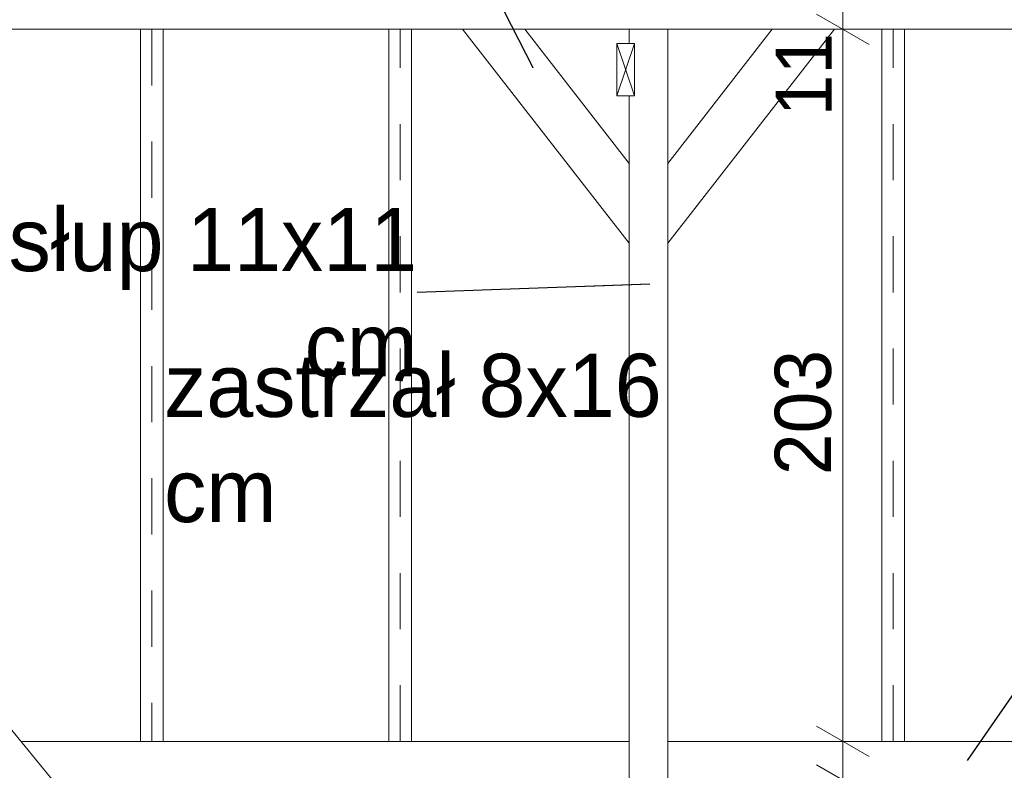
# Model space of a CAD drawing. Extents: x -547885 to -186295, y -25370 to 156194.
# Tile 133 of 256: x -465982 to -463176, y -3722 to -1582. Entities that reach past the tile are written whole.
import ezdxf

# ---------------------------------------------------------------- set-up
doc = ezdxf.new("R2010")
doc.units = 0
doc.header["$MEASUREMENT"] = 0
doc.linetypes.add('Przerywana', pattern=[320, 160, -160])
doc.layers.add('INWENT KONST. DREWNIANA_Nr_Pióra__2', color=7, linetype='Continuous', lineweight=13, true_color=0x7f7f7f)
for name, color, linetype, lineweight in [('INWENT KONST. DREWNIANA_Nr_Pióra__21', 7, 'Continuous', 9), ('INWENT KONST. DREWNIANA_Nr_Pióra__46', 5, 'Continuous', 13), ('INWENT OPISY_Nr_Pióra__21', 7, 'Continuous', 9), ('INWENT WYMIARY_Nr_Pióra__21', 7, 'Continuous', 9)]:
    doc.layers.add(name, color=color, linetype=linetype, lineweight=lineweight)
doc.layers.add('INWENT WYMIARY', color=7, linetype='Continuous')
doc.styles.add('GENERATED_STYLE_2', font='txt')
doc.styles.add('GENERATED_STYLE_5', font='txt')
doc.dimstyles.new('GENERATED_STYLE__14', dxfattribs={"dimtxt": 0.18, "dimasz": 182.4, "dimexe": 0.18, "dimexo": 0.0625, "dimgap": 0.09, "dimtad": 0, "dimtih": 1, "dimtoh": 1, "dimdec": 4, "dimzin": 0, "dimdsep": 46, "dimcen": 0.09, "dimadec": 0, "dimazin": 0, "dimtfac": 1, "dimtdec": 4, "dimtmove": 0, "dimatfit": 3, "dimldrblk": 'ARROWHEAD_5', "dimfxl": 0, "dimtolj": 1, "dimtzin": 0, "dimarcsym": 0})
doc.dimstyles.new('GENERATED_STYLE__6', dxfattribs={"dimtxt": 160.000002, "dimasz": 114, "dimexe": 0.18, "dimexo": 0, "dimgap": 0.09, "dimtad": 1, "dimdec": 0, "dimlfac": 0.1, "dimzin": 0, "dimdsep": 46, "dimtxsty": 'GENERATED_STYLE_2', "dimblk": 'ARROWHEAD_2', "dimblk1": 'ARROWHEAD_2', "dimblk2": 'ARROWHEAD_2', "dimcen": 0.09, "dimclrd": 7, "dimclre": 7, "dimclrt": 7, "dimazin": 0, "dimtfac": 1, "dimtdec": 4, "dimtmove": 2, "dimatfit": 3, "dimfxl": 0, "dimtolj": 1, "dimtzin": 0, "dimarcsym": 0})
doc.dimstyles.new('GENERATED_STYLE__7', dxfattribs={"dimtxt": 160.000002, "dimasz": 114, "dimexe": 0.18, "dimexo": 0, "dimgap": 0.09, "dimtad": 1, "dimdec": 0, "dimlfac": 0.1, "dimzin": 0, "dimdsep": 46, "dimtxsty": 'GENERATED_STYLE_2', "dimblk": 'ARROWHEAD_2', "dimblk1": 'ARROWHEAD_2', "dimblk2": 'ARROWHEAD_2', "dimcen": 0.09, "dimclrd": 7, "dimclre": 7, "dimclrt": 7, "dimazin": 0, "dimtfac": 1, "dimtdec": 4, "dimtmove": 0, "dimatfit": 3, "dimfxl": 0, "dimtolj": 1, "dimtzin": 0, "dimarcsym": 0})

# ---------------------------------------------------------------- blocks, each defined once
blk = doc.blocks.new('*D421')
at = {"layer": 'INWENT WYMIARY_Nr_Pióra__21', "linetype": 'Continuous'}
for p, q in [((-463711, -5756.3), (-463561, -5842.9)), ((-463523.5, -5799.6), (-463748.5, -5799.6)), ((-463636, -5939.6), (-463636, -5799.6)), ((-463711, -5896.3), (-463561, -5982.9)), ((-463523.5, -5939.6), (-463748.5, -5939.6)), ((-463636, -6013), (-463636, -5939.6))]:
    blk.add_line(p, q, dxfattribs=at)
at = {"layer": 'INWENT WYMIARY_Nr_Pióra__21', "char_height": 160, "attachment_point": 7, "rotation": 90, "style": 'GENERATED_STYLE_2'}
for s, insert in [('{208}', (-463668, -611)), ('{11}', (-463668, -1857.8)), ('{203}', (-463668, -2880.6)), ('{11}', (-463668, -3997.8)), ('{205}', (-463668, -4928.2)), ('{14}', (-463668, -5728))]:
    blk.add_mtext(s, dxfattribs=dict(at, insert=insert))
blk = doc.blocks.new('ARROWHEAD_2')
at = {"color": 0, "linetype": 'Continuous', "lineweight": 0}
for p, q in [((-0.378, -0.655), (0.378, 0.655)), ((0, 0), (-1, 0))]:
    blk.add_line(p, q, dxfattribs=at)
blk = doc.blocks.new('*D422')
at = {"layer": 'INWENT WYMIARY_Nr_Pióra__21', "linetype": 'Continuous'}
for p, q in [((-463711, -3706.3), (-463561, -3792.9)), ((-463523.5, -3749.6), (-463748.5, -3749.6)), ((-463636, -5799.6), (-463636, -3749.6)), ((-463711, -5756.3), (-463561, -5842.9)), ((-463523.5, -5799.6), (-463748.5, -5799.6))]:
    blk.add_line(p, q, dxfattribs=at)
at = {"layer": 'INWENT WYMIARY_Nr_Pióra__21', "char_height": 160, "attachment_point": 7, "rotation": 90, "style": 'GENERATED_STYLE_2'}
for s, insert in [('{208}', (-463668, -611)), ('{11}', (-463668, -1857.8)), ('{203}', (-463668, -2880.6)), ('{11}', (-463668, -3997.8)), ('{205}', (-463668, -4928.2)), ('{14}', (-463668, -5728))]:
    blk.add_mtext(s, dxfattribs=dict(at, insert=insert))
blk = doc.blocks.new('*D423')
at = {"layer": 'INWENT WYMIARY_Nr_Pióra__21', "linetype": 'Continuous'}
for p, q in [((-463711, -3596.3), (-463561, -3682.9)), ((-463523.5, -3639.6), (-463748.5, -3639.6)), ((-463636, -3749.6), (-463636, -3639.6)), ((-463711, -3706.3), (-463561, -3792.9)), ((-463523.5, -3749.6), (-463748.5, -3749.6))]:
    blk.add_line(p, q, dxfattribs=at)
at = {"layer": 'INWENT WYMIARY_Nr_Pióra__21', "char_height": 160, "attachment_point": 7, "rotation": 90, "style": 'GENERATED_STYLE_2'}
for s, insert in [('{208}', (-463668, -611)), ('{11}', (-463668, -1857.8)), ('{203}', (-463668, -2880.6)), ('{11}', (-463668, -3997.8)), ('{205}', (-463668, -4928.2)), ('{14}', (-463668, -5728))]:
    blk.add_mtext(s, dxfattribs=dict(at, insert=insert))
blk = doc.blocks.new('*D424')
at = {"layer": 'INWENT WYMIARY_Nr_Pióra__21', "linetype": 'Continuous'}
for p, q in [((-463711, -1566.3), (-463561, -1652.9)), ((-463523.5, -1609.6), (-463748.5, -1609.6)), ((-463636, -3639.6), (-463636, -1609.6)), ((-463711, -3596.3), (-463561, -3682.9)), ((-463523.5, -3639.6), (-463748.5, -3639.6))]:
    blk.add_line(p, q, dxfattribs=at)
at = {"layer": 'INWENT WYMIARY_Nr_Pióra__21', "char_height": 160, "attachment_point": 7, "rotation": 90, "style": 'GENERATED_STYLE_2'}
for s, insert in [('{208}', (-463668, -611)), ('{11}', (-463668, -1857.8)), ('{203}', (-463668, -2880.6)), ('{11}', (-463668, -3997.8)), ('{205}', (-463668, -4928.2)), ('{14}', (-463668, -5728))]:
    blk.add_mtext(s, dxfattribs=dict(at, insert=insert))
blk = doc.blocks.new('*D425')
at = {"layer": 'INWENT WYMIARY_Nr_Pióra__21', "linetype": 'Continuous'}
for p, q in [((-463711, -1456.3), (-463561, -1542.9)), ((-463523.5, -1499.6), (-463748.5, -1499.6)), ((-463636, -1609.6), (-463636, -1499.6)), ((-463711, -1566.3), (-463561, -1652.9)), ((-463523.5, -1609.6), (-463748.5, -1609.6))]:
    blk.add_line(p, q, dxfattribs=at)
at = {"layer": 'INWENT WYMIARY_Nr_Pióra__21', "char_height": 160, "attachment_point": 7, "rotation": 90, "style": 'GENERATED_STYLE_2'}
for s, insert in [('{208}', (-463668, -611)), ('{11}', (-463668, -1857.8)), ('{203}', (-463668, -2880.6)), ('{11}', (-463668, -3997.8)), ('{205}', (-463668, -4928.2)), ('{14}', (-463668, -5728))]:
    blk.add_mtext(s, dxfattribs=dict(at, insert=insert))
blk = doc.blocks.new('*D426')
at = {"layer": 'INWENT WYMIARY_Nr_Pióra__21', "linetype": 'Continuous'}
for p, q in [((-463636, 584.8), (-463636, 658.1)), ((-463561, 541.5), (-463711, 628.1)), ((-463523.5, 584.8), (-463748.5, 584.8)), ((-463636, -1499.6), (-463636, 584.8)), ((-463711, -1456.3), (-463561, -1542.9)), ((-463523.5, -1499.6), (-463748.5, -1499.6))]:
    blk.add_line(p, q, dxfattribs=at)
at = {"layer": 'INWENT WYMIARY_Nr_Pióra__21', "char_height": 160, "attachment_point": 7, "rotation": 90, "style": 'GENERATED_STYLE_2'}
for s, insert in [('{208}', (-463668, -611)), ('{11}', (-463668, -1857.8)), ('{203}', (-463668, -2880.6)), ('{11}', (-463668, -3997.8)), ('{205}', (-463668, -4928.2)), ('{14}', (-463668, -5728))]:
    blk.add_mtext(s, dxfattribs=dict(at, insert=insert))
blk = doc.blocks.new('ARROWHEAD_5')
at = {"color": 0, "linetype": 'Continuous', "lineweight": 0}
blk.add_line((0, 0), (-1, 0), dxfattribs=at)
blk.add_solid([(-1, 0.2679), (0, 0), (-1, -0.2679), (-1, 0.2679)], dxfattribs=at)

msp = doc.modelspace()

# ---------------------------------------------------------------- linework, layer by layer
at = {"layer": 'INWENT KONST. DREWNIANA_Nr_Pióra__2', "linetype": 'Continuous'}
for p, q in [((-465637.8, -3639.6), (-465637.8, -1609.6)), ((-465572.8, -1609.6), (-465572.8, -3639.6))]:
    msp.add_line(p, q, dxfattribs=at)
at = {"layer": 'INWENT KONST. DREWNIANA_Nr_Pióra__21', "linetype": 'Continuous'}
for p, q in [((-455675.3, -1609.6), (-467175.1, -1609.6)), ((-464245.3, -2219.6), (-464720.3, -1609.6)), ((-464245.3, -1991.7), (-464542.8, -1609.6)), ((-464245.3, -1649.6), (-464245.3, -1609.6)), ((-464135.3, -1609.6), (-464135.3, -3789.6)), ((-464135.3, -2219.6), (-463660.3, -1609.6)), ((-464135.3, -1991.7), (-463837.7, -1609.6)), ((-464280.3, -1649.6), (-464230.3, -1649.6)), ((-464280.3, -1799.6), (-464280.3, -1649.6)), ((-464280.3, -1649.6), (-464230.3, -1799.6)), ((-464280.3, -1799.6), (-464230.3, -1649.6)), ((-464230.3, -1649.6), (-464230.3, -1799.6)), ((-464230.3, -1799.6), (-464280.3, -1799.6)), ((-464245.3, -3789.6), (-464245.3, -1799.6)), ((-466965.3, -2437.5), (-464245.3, -5750.2)), ((-464245.3, -3639.6), (-465978.2, -3639.6)), ((-461455.3, -3639.6), (-464135.3, -3639.6))]:
    msp.add_line(p, q, dxfattribs=at)
at = {"layer": 'INWENT KONST. DREWNIANA_Nr_Pióra__21', "linetype": 'Przerywana'}
msp.add_line((-465605.3, -1609.6), (-465605.3, -3639.6), dxfattribs=at)
at = {"layer": 'INWENT KONST. DREWNIANA_Nr_Pióra__46', "linetype": 'Continuous'}
for p, q in [((-464930.3, -1609.6), (-464930.3, -3639.6)), ((-464865.3, -3639.6), (-464865.3, -1609.6)), ((-463525.3, -1609.6), (-463525.3, -3639.6)), ((-463460.3, -3639.6), (-463460.3, -1609.6))]:
    msp.add_line(p, q, dxfattribs=at)
at = {"layer": 'INWENT KONST. DREWNIANA_Nr_Pióra__46', "linetype": 'Przerywana'}
for p, q in [((-464897.8, -3639.6), (-464897.8, -1609.6)), ((-463492.8, -3639.6), (-463492.8, -1609.6))]:
    msp.add_line(p, q, dxfattribs=at)

# ---------------------------------------------------------------- texts
at = {"layer": 'INWENT OPISY_Nr_Pióra__21', "linetype": 'Continuous', "char_height": 180, "style": 'GENERATED_STYLE_5'}
for s, insert, width, attachment_point in [('{słup 11x11 cm}', (-464849.3, -2360.2), 1340.05, 6), ('{zastrzał 8x16 cm}', (-465570.6, -2775.8), 1561.98, 4)]:
    msp.add_mtext(s, dxfattribs=dict(at, insert=insert, width=width, attachment_point=attachment_point))

# ---------------------------------------------------------------- dimensions: what is measured, and where the dimension line sits
at = {"layer": 'INWENT WYMIARY', "linetype": 'Continuous'}
for p1, p2, dimstyle, picture, middle in [((-463433, -1499.6), (-464157.8, 584.8), 'GENERATED_STYLE__7', '*D426', (-463748, -428.9)), ((-464135.3, -5939.6), (-464135.3, -5799.6), 'GENERATED_STYLE__6', '*D421', (-463748, -5606.6)), ((-464135.3, -5799.6), (-463515.1, -3749.6), 'GENERATED_STYLE__7', '*D422', (-463748, -4746.1)), ((-463515.1, -3749.6), (-463515.1, -3639.6), 'GENERATED_STYLE__7', '*D423', (-463748, -3884.4)), ((-463515.1, -3639.6), (-463433, -1609.6), 'GENERATED_STYLE__7', '*D424', (-463748, -2698.5)), ((-463433, -1609.6), (-463433, -1499.6), 'GENERATED_STYLE__7', '*D425', (-463748, -1744.4))]:
    dim = msp.add_linear_dim(base=(-463636, -5939.6), p1=p1, p2=p2, angle=90, dimstyle=dimstyle, dxfattribs=at)
    dim.commit()
    dim.dimension.update_dxf_attribs({"geometry": picture, "text_midpoint": middle})

# ---------------------------------------------------------------- leaders
at = {"layer": 'INWENT OPISY_Nr_Pióra__21', "linetype": 'Continuous', "annotation_type": 0, "has_hookline": 1, "hookline_direction": 1}
for points, text_width in [([(-464518.3, -1719), (-464884.1, -1004.5), (-465198, -1004.5)], 1337.1), ([(-464186.6, -2336.4), (-464849.3, -2360.2)], 702.9), ([(-463281, -3694.6), (-462648.6, -2775.6), (-462334.7, -2775.6)], 1337.1)]:
    msp.add_leader(points, dimstyle='GENERATED_STYLE__14', dxfattribs=dict(at, text_width=text_width))

doc.saveas('drawing.dxf')
